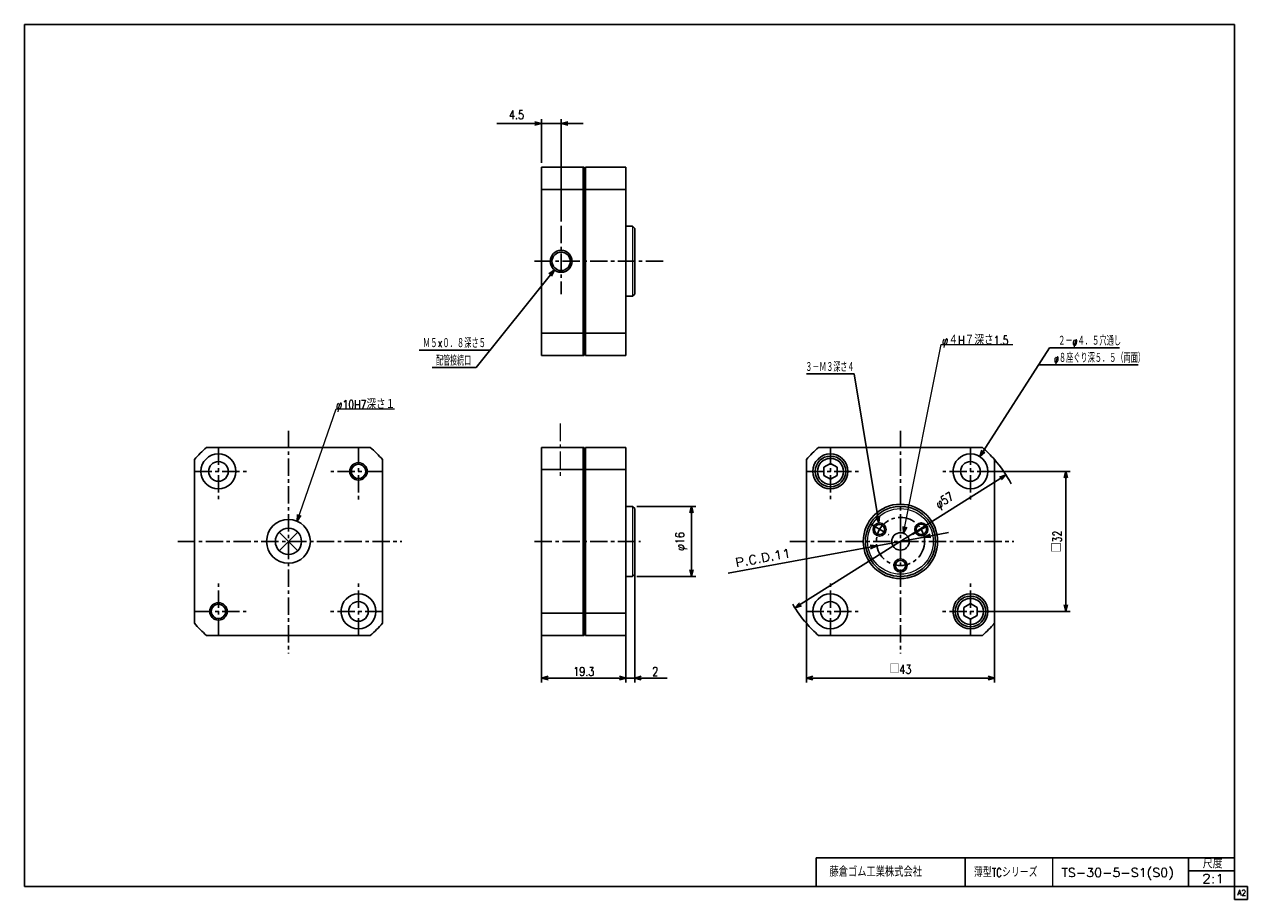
# Model space of a CAD drawing. Header units: millimetres. Extents: x -136 to 144, y -100 to 100.
import ezdxf
from ezdxf.enums import TextEntityAlignment as Align

# ---------------------------------------------------------------- set-up
doc = ezdxf.new("R2010")
doc.units = ezdxf.units.MM
doc.header["$LTSCALE"] = 0.125
doc.linetypes.add('CENTER', pattern=[50.8, 31.75, -6.35, 6.35, -6.35])
doc.layers.add('ZUWAKU', color=7, linetype='Continuous')
doc.styles.add('FdaStyle0', font='txt.shx', dxfattribs={"width": 0.8, "bigfont": 'bigfont'})
doc.dimstyles.new('DaDimDiametricStyle', dxfattribs={"dimtxt": 2, "dimasz": 1.500001, "dimexe": 0.5, "dimexo": 0.5, "dimgap": 1, "dimtad": 3, "dimdsep": 46, "dimtxsty": 'FdaStyle0', "dimblk1": 'OPEN30', "dimblk2": 'OPEN30', "dimsah": 1, "dimcen": 0.09, "dimclrd": 4, "dimclre": 7, "dimclrt": 4, "dimadec": 0, "dimazin": 2, "dimtfac": 1, "dimtdec": 4, "dimtmove": 0, "dimatfit": 0, "dimfxl": 1, "dimarcsym": 0})
doc.dimstyles.new('DaDimRotatedStyle', dxfattribs={"dimtxt": 2, "dimasz": 1.500001, "dimexe": 1, "dimexo": 0.5, "dimgap": 1, "dimtad": 3, "dimdsep": 46, "dimtxsty": 'FdaStyle0', "dimblk1": 'OPEN30', "dimblk2": 'OPEN30', "dimsah": 1, "dimcen": 0.09, "dimclrd": 4, "dimclre": 4, "dimclrt": 4, "dimadec": 0, "dimazin": 2, "dimtfac": 1, "dimtdec": 4, "dimtmove": 0, "dimatfit": 0, "dimfxl": 1, "dimarcsym": 0})

# ---------------------------------------------------------------- blocks, each defined once
blk = doc.blocks.new('_OPEN30')
at = {"color": 0, "linetype": 'ByBlock', "lineweight": -2}
for p, q in [((-1, 0.267949), (0, 0)), ((0, 0), (-1, -0.267949)), ((0, 0), (-1, 0))]:
    blk.add_line(p, q, dxfattribs=at)
blk = doc.blocks.new('DC_GROUP_TS-30-5-S1_1')
at = {"color": 4, "linetype": 'Continuous', "lineweight": 25}
for radius in [2.5, 2.1]:
    blk.add_circle((-13.35, 45.86), radius, dxfattribs=at)
blk = doc.blocks.new('DA_IMAGEDIMGROUP_1')
at = {"color": 4, "linetype": 'Continuous', "lineweight": 25}
for p, q in [((-17.85, 68.36), (-17.85, 78.36)), ((-13.35, 54.97), (-13.35, 78.36)), ((-28.05, 77.36), (-17.85, 77.36)), ((-17.85, 77.36), (-13.35, 77.36)), ((-8.35, 77.36), (-13.35, 77.36))]:
    blk.add_line(p, q, dxfattribs=at)
at = {"color": 4, "xscale": 1.500001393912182, "yscale": 1.499994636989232}
for p, rotation in [((-17.85, 77.36), 360), ((-13.35, 77.36), 180)]:
    blk.add_blockref('_OPEN30', p, dxfattribs=dict(at, rotation=rotation))
at = {"color": 4, "insert": (-21.85, 78.36), "char_height": 2, "width": 8.5, "attachment_point": 9, "style": 'FdaStyle0'}
blk.add_mtext('\\T1.00;4.5', dxfattribs=at)
blk = doc.blocks.new('DC_GROUP_TS-30-5-S1_2')
at = {"color": 4, "linetype": 'Continuous', "lineweight": 25}
for radius in [1.5, 1.17]:
    blk.add_circle((64.19, -23.65), radius, dxfattribs=at)
blk = doc.blocks.new('DC_GROUP_TS-30-5-S1_3')
at = {"color": 4, "linetype": 'Continuous', "lineweight": 25}
for radius in [1.5, 1.17]:
    blk.add_circle((59.41, -15.42), radius, dxfattribs=at)
blk = doc.blocks.new('DC_GROUP_TS-30-5-S1_4')
at = {"color": 4, "linetype": 'Continuous', "lineweight": 25}
for radius in [1.5, 1.17]:
    blk.add_circle((68.95, -15.4), radius, dxfattribs=at)
blk = doc.blocks.new('*D6')
at = {"color": 4, "linetype": 'Continuous', "lineweight": 25}
blk.add_line((40.07, -33.33), (88.31, -2.97), dxfattribs=at)
at = {"color": 4, "xscale": 1.500001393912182, "yscale": 1.499994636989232}
for p, rotation in [((88.31, -2.97), 32.18838788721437), ((40.07, -33.33), 212.1883878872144)]:
    blk.add_blockref('_OPEN30', p, dxfattribs=dict(at, rotation=rotation))
at = {"color": 4, "insert": (75.07, -10.12), "char_height": 2, "width": 8.5, "attachment_point": 8, "rotation": 32.1884, "style": 'FdaStyle0'}
blk.add_mtext('\\T1.00;φ57', dxfattribs=at)
blk = doc.blocks.new('*D7')
at = {"color": 4, "linetype": 'Continuous', "lineweight": 25}
for p, q in [((42.69, -32.86), (42.69, -50.38)), ((85.69, -32.86), (85.69, -50.38)), ((85.69, -49.38), (42.69, -49.38))]:
    blk.add_line(p, q, dxfattribs=at)
at = {"color": 4, "xscale": 1.500001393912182, "yscale": 1.499994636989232}
for p, rotation in [((42.69, -49.38), 180), ((85.69, -49.38), 360)]:
    blk.add_blockref('_OPEN30', p, dxfattribs=dict(at, rotation=rotation))
at = {"color": 4, "insert": (64.19, -48.38), "char_height": 2, "width": 8.5, "attachment_point": 8, "style": 'FdaStyle0'}
blk.add_mtext('\\T1.00;□43', dxfattribs=at)
blk = doc.blocks.new('*D8')
at = {"color": 4, "linetype": 'Continuous', "lineweight": 25}
for p, q in [((81.69, -2.15), (102.98, -2.15)), ((101.98, -34.15), (101.98, -2.15)), ((81.69, -34.15), (102.98, -34.15))]:
    blk.add_line(p, q, dxfattribs=at)
at = {"color": 4, "xscale": 1.500001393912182, "yscale": 1.499994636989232}
for p, rotation in [((101.98, -2.15), 90), ((101.98, -34.15), 270)]:
    blk.add_blockref('_OPEN30', p, dxfattribs=dict(at, rotation=rotation))
at = {"color": 4, "insert": (100.98, -18.15), "char_height": 2, "width": 8.5, "attachment_point": 8, "rotation": 90, "style": 'FdaStyle0'}
blk.add_mtext('\\T1.00;□32', dxfattribs=at)
blk = doc.blocks.new('*D9')
at = {"color": 4, "linetype": 'Continuous', "lineweight": 25}
for p, q in [((3.95, -10.15), (17.45, -10.15)), ((16.45, -26.15), (16.45, -10.15)), ((3.95, -26.15), (17.45, -26.15))]:
    blk.add_line(p, q, dxfattribs=at)
at = {"color": 4, "xscale": 1.500001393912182, "yscale": 1.499994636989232}
for p, rotation in [((16.45, -10.15), 90), ((16.45, -26.15), 270)]:
    blk.add_blockref('_OPEN30', p, dxfattribs=dict(at, rotation=rotation))
at = {"color": 4, "insert": (15.45, -18.15), "char_height": 2, "width": 8.5, "attachment_point": 8, "rotation": 90, "style": 'FdaStyle0'}
blk.add_mtext('\\T1.00;φ16', dxfattribs=at)
blk = doc.blocks.new('*D10')
at = {"color": 4, "linetype": 'Continuous', "lineweight": 25}
for p, q in [((-17.85, -35.65), (-17.85, -50.38)), ((1.45, -35.65), (1.45, -50.38)), ((-17.85, -49.38), (1.45, -49.38))]:
    blk.add_line(p, q, dxfattribs=at)
at = {"color": 4, "xscale": 1.500001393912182, "yscale": 1.499994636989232}
for p, rotation in [((-17.85, -49.38), 180), ((1.45, -49.38), 360)]:
    blk.add_blockref('_OPEN30', p, dxfattribs=dict(at, rotation=rotation))
at = {"color": 4, "insert": (-8.2, -48.88), "char_height": 2, "width": 10.5, "attachment_point": 8, "style": 'FdaStyle0'}
blk.add_mtext('\\T1.00;19.3', dxfattribs=at)
blk = doc.blocks.new('*D11')
at = {"color": 4, "linetype": 'Continuous', "lineweight": 25}
for p, q in [((3.45, -21.65), (3.45, -50.38)), ((1.45, -35.65), (1.45, -50.38)), ((1.45, -49.38), (3.45, -49.38)), ((10.85, -49.38), (3.45, -49.38))]:
    blk.add_line(p, q, dxfattribs=at)
at = {"color": 4, "xscale": 1.500001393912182, "yscale": 1.499994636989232, "rotation": 180}
blk.add_blockref('_OPEN30', (3.45, -49.38), dxfattribs=at)
at = {"color": 4, "insert": (7.45, -48.88), "char_height": 2, "width": 4.5, "attachment_point": 7, "style": 'FdaStyle0'}
blk.add_mtext('\\T1.00;2', dxfattribs=at)
blk = doc.blocks.new('DC_GROUP_TS-30-5-S1_5')
at = {"color": 4, "linetype": 'Continuous', "lineweight": 25}
for radius in [2, 1.65]:
    blk.add_circle((-59.67, -2.15), radius, dxfattribs=at)
blk = doc.blocks.new('DC_GROUP_TS-30-5-S1_6')
at = {"color": 4, "linetype": 'Continuous', "lineweight": 25}
for radius in [2, 1.65]:
    blk.add_circle((-91.67, -34.15), radius, dxfattribs=at)
blk = doc.blocks.new('DC_GROUP_TS-30-5-S1_7')
at = {"color": 4, "linetype": 'Continuous', "lineweight": 13}
for p, q in [((-73.7, -13.55), (-64.8, 12.13)), ((-64.8, 12.13), (-51.4, 12.13))]:
    blk.add_line(p, q, dxfattribs=at)
at = {"color": 4, "xscale": 1.500001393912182, "yscale": 1.499994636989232, "rotation": 250.8911383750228}
blk.add_blockref('_OPEN30', (-73.7, -13.55), dxfattribs=at)
at = {"color": 4, "style": 'FdaStyle0', "width": 0.741758}
blk.add_text('φ10H7深さ１', height=2, dxfattribs=at).set_placement((-64.8, 12.13), (-51.3, 12.13), align=Align.FIT)

msp = doc.modelspace()

# ---------------------------------------------------------------- linework, layer by layer
at = {"color": 4, "linetype": 'Continuous', "lineweight": 25}
for p, q in [((-17.85, 67.364), (-17.85, 24.364)), ((-17.85, 67.364), (-8.1, 67.364)), ((-8.35, 67.364), (-8.35, 24.364)), ((-8.1, 67.364), (-8.1, 24.364)), ((-7.8, 67.364), (-7.8, 24.364)), ((-7.8, 67.364), (1.45, 67.364)), ((1.45, 24.364), (1.45, 67.364)), ((-8.1, 64.864), (-7.8, 64.864)), ((-17.85, 62.275), (-8.35, 62.275)), ((-8.1, 62.275), (1.45, 62.275)), ((2.95, 53.864), (1.45, 53.864)), ((2.95, 53.864), (3.45, 53.364)), ((3.45, 53.364), (3.45, 38.364)), ((-14.91, 43.91), (-32.752, 21.563)), ((2.95, 37.864), (1.45, 37.864)), ((2.95, 37.864), (3.45, 38.364)), ((-17.85, 29.453), (-8.35, 29.453)), ((-8.1, 29.453), (1.45, 29.453)), ((-45.794, 25.563), (-29.559, 25.563)), ((-8.1, 26.864), (-7.8, 26.864)), ((82.339, 1.221), (98.224, 26.113)), ((98.224, 26.113), (114.243, 26.113)), ((-17.85, 24.364), (-8.1, 24.364)), ((-7.8, 24.364), (1.45, 24.364)), ((-42.794, 21.563), (-32.752, 21.563)), ((53.64, 20.113), (42.7, 20.113)), ((53.64, 20.113), (59.25, -13.929)), ((95.726, 22.2), (118.517, 22.2)), ((-56.96, 3.349), (-94.377, 3.349)), ((-17.85, 3.349), (-17.85, -39.651)), ((-17.85, 3.349), (-8.1, 3.349)), ((-8.35, 3.349), (-8.35, -39.651)), ((-8.1, 3.349), (-8.1, -39.651)), ((-7.8, 3.349), (-7.8, -39.651)), ((-7.8, 3.349), (1.45, 3.349)), ((1.45, -39.651), (1.45, 3.349)), ((82.895, 3.349), (45.479, 3.349)), ((-97.169, 0.557), (-97.169, -36.859)), ((-54.169, -36.859), (-54.169, 0.557)), ((-8.1, 0.849), (-7.8, 0.849)), ((42.687, 0.557), (42.687, -36.859)), ((85.687, -36.859), (85.687, 0.557)), ((-17.85, -1.74), (-8.35, -1.74)), ((-8.1, -1.74), (1.45, -1.74)), ((46.687, -1.217), (48.187, -0.351)), ((46.687, -3.085), (46.687, -1.217)), ((48.187, -0.351), (49.687, -1.217)), ((49.687, -1.217), (49.687, -3.085)), ((48.187, -3.951), (46.687, -3.085)), ((49.687, -3.085), (48.187, -3.951)), ((2.95, -10.151), (1.45, -10.151)), ((2.95, -10.151), (3.45, -10.651)), ((3.45, -10.651), (3.45, -25.651)), ((-77.79, -20.272), (-73.547, -16.03)), ((-73.547, -20.272), (-77.79, -16.03)), ((75.144, -16.137), (69.596, -17.157)), ((24.816, -25.387), (69.596, -17.157)), ((53.86, -20.049), (58.777, -19.145)), ((2.95, -26.151), (1.45, -26.151)), ((2.95, -26.151), (3.45, -25.651)), ((78.687, -33.217), (80.187, -32.351)), ((78.687, -35.085), (78.687, -33.217)), ((80.187, -32.351), (81.687, -33.217)), ((81.687, -33.217), (81.687, -35.085)), ((-17.85, -34.562), (-8.35, -34.562)), ((-8.1, -34.562), (1.45, -34.562)), ((80.187, -35.951), (78.687, -35.085)), ((81.687, -35.085), (80.187, -35.951)), ((-8.1, -37.151), (-7.8, -37.151)), ((-94.377, -39.651), (-56.96, -39.651)), ((-17.85, -39.651), (-8.1, -39.651)), ((-7.8, -39.651), (1.45, -39.651)), ((45.479, -39.651), (82.895, -39.651))]:
    msp.add_line(p, q, dxfattribs=at)
at = {"color": 4, "linetype": 'CENTER', "lineweight": 25}
for p, q in [((-13.35, 53.968), (-13.35, 38.389)), ((-19.429, 45.864), (9.921, 45.864)), ((-75.669, 7.161), (-75.669, -43.786)), ((64.187, 7.161), (64.187, -43.786)), ((-91.669, 3.349), (-91.669, -8.498)), ((-59.669, 3.349), (-59.669, -9.225)), ((48.187, 3.349), (48.187, -8.498)), ((80.187, 3.349), (80.187, -9.225)), ((-97.169, -2.151), (-84.594, -2.151)), ((-54.169, -2.151), (-66.016, -2.151)), ((42.687, -2.151), (55.261, -2.151)), ((85.687, -2.151), (73.84, -2.151)), ((57.259, -14.151), (61.557, -16.633)), ((66.958, -16.551), (70.857, -14.3)), ((-100.937, -18.151), (-49.742, -18.151)), ((-19.429, -18.151), (4.792, -18.151)), ((38.919, -18.151), (90.113, -18.151)), ((-91.669, -39.651), (-91.669, -27.077)), ((-59.669, -39.651), (-59.669, -27.804)), ((48.187, -39.651), (48.187, -27.077)), ((80.187, -39.651), (80.187, -27.804)), ((-97.169, -34.151), (-85.321, -34.151)), ((-54.169, -34.151), (-66.743, -34.151)), ((42.687, -34.151), (54.534, -34.151)), ((85.687, -34.151), (73.113, -34.151))]:
    msp.add_line(p, q, dxfattribs=at)
at = {"color": 4, "linetype": 'Continuous', "lineweight": 13}
for p, q in [((2.95, 53.864), (2.95, 37.864)), ((64.917, -16.289), (73.498, 26.831)), ((73.498, 26.831), (89.9, 26.831)), ((2.95, -10.151), (2.95, -26.151))]:
    msp.add_line(p, q, dxfattribs=at)
at = {"color": 4, "linetype": 'CENTER', "lineweight": 13}
msp.add_line((-13.594, 8.767), (-13.594, -3.893), dxfattribs=at)
at = {"color": 4, "linetype": 'Continuous', "lineweight": 25}
for centre, radius in [((-91.669, -2.151), 4), ((-91.669, -2.151), 2.25), ((48.187, -2.151), 4), ((48.187, -2.151), 3.5), ((48.187, -2.151), 2.98), ((80.187, -2.151), 4), ((80.187, -2.151), 2.25), ((64.187, -18.151), 8.5), ((64.187, -18.151), 8), ((-75.669, -18.151), 5), ((-75.669, -18.151), 3), ((64.187, -18.151), 2), ((-59.669, -34.151), 4), ((48.187, -34.151), 4), ((80.187, -34.151), 4), ((80.187, -34.151), 3.5), ((-59.669, -34.151), 2.25), ((48.187, -34.151), 2.25), ((80.187, -34.151), 2.98)]:
    msp.add_circle(centre, radius, dxfattribs=at)
at = {"color": 4, "linetype": 'Continuous', "lineweight": 13}
for radius in [8, 7.5]:
    msp.add_circle((64.187, -18.151), radius, dxfattribs=at)
at = {"color": 4, "linetype": 'CENTER', "lineweight": 25}
msp.add_circle((64.187, -18.151), 5.5, dxfattribs=at)
at = {"color": 4, "linetype": 'Continuous', "lineweight": 25}
for centre, start, end in [((-75.669, -18.151), 131.02825, 138.97175), ((-75.669, -18.151), 41.02825, 48.97175), ((64.187, -18.151), 131.02825, 138.97175), ((64.187, -18.151), 41.02825, 48.97175), ((64.187, -18.151), 27.50612, 41.02825), ((64.187, -18.151), 210.2757, 221.02825), ((-75.669, -18.151), 221.02825, 228.97175), ((-75.669, -18.151), 311.02825, 318.97175), ((64.187, -18.151), 221.02825, 228.97175), ((64.187, -18.151), 311.02825, 318.97175)]:
    msp.add_arc(centre, 28.5, start, end, dxfattribs=at)
at = {"layer": 'ZUWAKU', "color": 5, "linetype": 'Continuous', "lineweight": 25}
for p, q in [((140.5, 100), (-136, 100)), ((-136, -97), (-136, 100)), ((140.5, -100), (140.5, 100)), ((143.5, -97), (-136, -97)), ((143.5, -100), (143.5, -97)), ((143.5, -100), (140.5, -100))]:
    msp.add_line(p, q, dxfattribs=at)
at = {"layer": 'ZUWAKU', "color": 4, "linetype": 'Continuous', "lineweight": 25}
for p, q in [((44.953, -90.452), (140.453, -90.452)), ((44.953, -97), (44.953, -90.452)), ((78.953, -90.452), (78.953, -97)), ((130.021, -97), (130.021, -90.452)), ((130.021, -93.452), (140.453, -93.452))]:
    msp.add_line(p, q, dxfattribs=at)
at = {"layer": 'ZUWAKU', "color": 4, "linetype": 'Continuous', "lineweight": 13}
msp.add_line((98.953, -90.452), (98.953, -97), dxfattribs=at)

# ---------------------------------------------------------------- block references
at = {"linetype": 'Continuous'}
for name in ['DA_IMAGEDIMGROUP_1', 'DC_GROUP_TS-30-5-S1_1', 'DC_GROUP_TS-30-5-S1_7', 'DC_GROUP_TS-30-5-S1_5', 'DC_GROUP_TS-30-5-S1_3', 'DC_GROUP_TS-30-5-S1_4', 'DC_GROUP_TS-30-5-S1_2', 'DC_GROUP_TS-30-5-S1_6']:
    msp.add_blockref(name, (0, 0), dxfattribs=at)
at = {"color": 4, "xscale": 1.500001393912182, "yscale": 1.499994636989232}
for p, rotation in [((-14.91, 43.91), 51.39497593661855), ((82.339, 1.221), 237.4557394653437), ((59.25, -13.929), 279.3577700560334), ((64.917, -16.289), 258.746049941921), ((69.596, -17.157), 190.4147848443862), ((58.777, -19.145), 10.41478484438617)]:
    msp.add_blockref('_OPEN30', p, dxfattribs=dict(at, rotation=rotation))

# ---------------------------------------------------------------- texts
at = {"color": 4, "style": 'FdaStyle0'}
for s, height, width, p, p2 in [('Ｍ５×０．８深さ５', 2, 0.666667, (-44.935, 26.063), (-30.535, 26.063)), ('φ４H７深さ1.5', 2, 0.7343, (73.669, 26.831), (88.869, 26.831)), ('２－φ４．５穴通し', 2, 0.666667, (100.205, 26.613), (114.605, 26.613)), ('配管接続口', 2, 0.666667, (-41.935, 22.063), (-33.935, 22.063)), ('３－Ｍ３深さ４', 2, 0.666667, (42.44, 20.613), (53.64, 20.613)), ('φ８座ぐり深５．５（両面）', 2, 0.666667, (99.291, 22.7), (120.091, 22.7)), ('2:1', 2.1, 0.8, (133.122, -96.268), (138.162, -96.268))]:
    msp.add_text(s, height=height, dxfattribs=dict(at, width=width)).set_placement(p, p2, align=Align.FIT)
at = {"color": 4, "style": 'FdaStyle0', "width": 0.8}
msp.add_text('P.C.D.11', height=2, rotation=10.41478, dxfattribs=at).set_placement((26.657, -24.032), (39.246, -21.718), align=Align.FIT)
at = {"layer": 'ZUWAKU', "color": 4, "style": 'FdaStyle0'}
for s, height, width, p, p2 in [('藤倉ゴム工業株式会社', 2.25, 0.652778, (47.96, -94.781), (69.11, -94.781)), ('尺度', 1.9, 0.749175, (133.261, -92.842), (137.801, -92.842)), ('薄型TCシリーズ', 2, 0.731156, (80.984, -94.846), (95.534, -94.846)), ('TS-30-5-S1(S0)', 2, 0.8208, (100.984, -94.846), (126.634, -94.846))]:
    msp.add_text(s, height=height, dxfattribs=dict(at, width=width)).set_placement(p, p2, align=Align.FIT)
at = {"layer": 'ZUWAKU', "color": 7, "style": 'FdaStyle0', "width": 0.8}
msp.add_text('A2', height=1.25, dxfattribs=at).set_placement((141.154, -99.062), (143.154, -99.062), align=Align.FIT)

# ---------------------------------------------------------------- dimensions: what is measured, and where the dimension line sits
at = {"linetype": 'Continuous', "lineweight": 13}
for base, p1, p2, text, picture, middle in [((101.985, -2.151), (81.187, -34.151), (81.187, -2.151), '□<>', '*D8', (101.985, -18.151)), ((16.447, -10.151), (3.45, -26.151), (3.45, -10.151), 'φ<>', '*D9', (16.447, -18.151))]:
    dim = msp.add_linear_dim(base=base, p1=p1, p2=p2, angle=90, text=text, dimstyle='DaDimRotatedStyle', override={"dimtxt": 2, "dimasz": 1.500001, "dimexe": 1, "dimexo": 0.5, "dimgap": 1, "dimtad": 3, "dimtih": 0, "dimtoh": 0, "dimdec": 2, "dimzin": 8, "dimtxsty": 'FdaStyle0', "dimblk1": 'OPEN30', "dimblk2": 'OPEN30', "dimsah": 1, "dimclrd": 4, "dimclre": 4, "dimclrt": 4, "dimazin": 2, "dimtofl": 1, "dimatfit": 0, "dimtolj": 0, "dimtzin": 8}, dxfattribs=at)
    dim.commit()
    dim.dimension.update_dxf_attribs({"geometry": picture, "text_midpoint": middle})
dim = msp.add_diameter_dim_2p(p1=(40.067, -33.333), p2=(88.306, -2.969), text='φ57', dimstyle='DaDimDiametricStyle', override={"dimtxt": 2, "dimasz": 1.500001, "dimexe": 0.5, "dimexo": 0.5, "dimgap": 1, "dimtad": 3, "dimtih": 0, "dimtoh": 0, "dimdec": 2, "dimzin": 8, "dimtxsty": 'FdaStyle0', "dimblk1": 'OPEN30', "dimblk2": 'OPEN30', "dimsah": 1, "dimclrd": 4, "dimclre": 7, "dimclrt": 4, "dimazin": 2, "dimtofl": 1, "dimatfit": 0, "dimtolj": 0, "dimtzin": 8}, dxfattribs=at)
dim.commit()
dim.dimension.update_dxf_attribs({"geometry": '*D6', "text_midpoint": (74.534, -9.275)})
at = {"linetype": 'Continuous', "lineweight": 25}
for base, p1, p2, picture, middle in [((3.45, -49.381), (1.45, -35.151), (3.45, -21.151), '*D11', (8.25, -49.381)), ((1.45, -49.381), (-17.85, -35.151), (1.45, -35.151), '*D10', (-8.2, -49.381))]:
    dim = msp.add_linear_dim(base=base, p1=p1, p2=p2, dimstyle='DaDimRotatedStyle', override={"dimtxt": 2, "dimasz": 1.500001, "dimexe": 1, "dimexo": 0.5, "dimgap": 0.5, "dimtad": 3, "dimtih": 0, "dimtoh": 0, "dimdec": 2, "dimzin": 8, "dimtxsty": 'FdaStyle0', "dimblk1": 'OPEN30', "dimblk2": 'OPEN30', "dimsah": 1, "dimclrd": 4, "dimclre": 4, "dimclrt": 4, "dimazin": 2, "dimtofl": 1, "dimatfit": 0, "dimtolj": 0, "dimtzin": 8}, dxfattribs=at)
    dim.commit()
    dim.dimension.update_dxf_attribs({"geometry": picture, "text_midpoint": middle})
at = {"linetype": 'Continuous', "lineweight": 13}
dim = msp.add_linear_dim(base=(42.687, -49.381), p1=(85.687, -32.359), p2=(42.687, -32.359), text='□<>', dimstyle='DaDimRotatedStyle', override={"dimtxt": 2, "dimasz": 1.500001, "dimexe": 1, "dimexo": 0.5, "dimgap": 1, "dimtad": 3, "dimtih": 0, "dimtoh": 0, "dimdec": 2, "dimzin": 8, "dimtxsty": 'FdaStyle0', "dimblk1": 'OPEN30', "dimblk2": 'OPEN30', "dimsah": 1, "dimclrd": 4, "dimclre": 4, "dimclrt": 4, "dimazin": 2, "dimtofl": 1, "dimatfit": 0, "dimtolj": 0, "dimtzin": 8}, dxfattribs=at)
dim.commit()
dim.dimension.update_dxf_attribs({"geometry": '*D7', "text_midpoint": (64.187, -49.381)})

doc.saveas('drawing.dxf')
